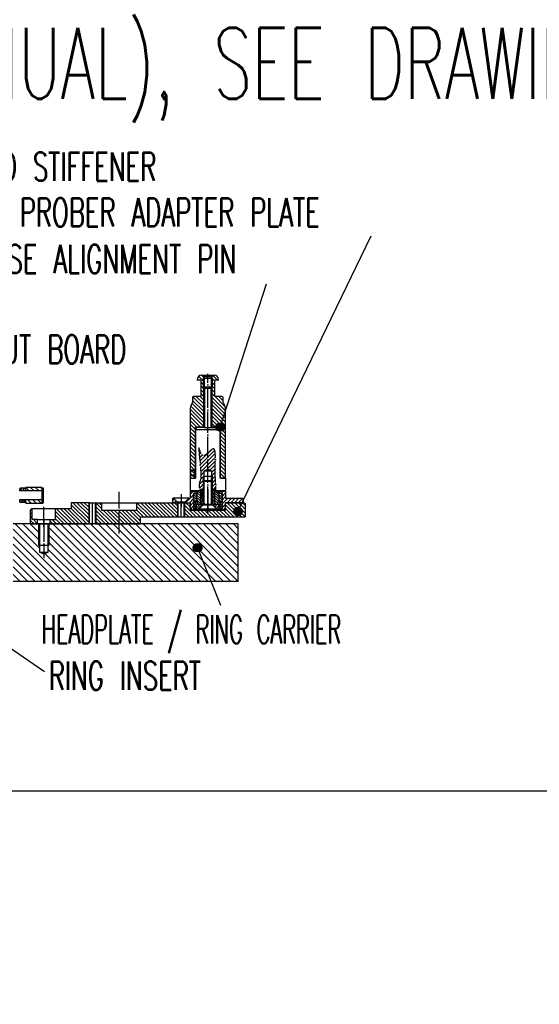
# Model space of a CAD drawing. Extents: x -1763 to 4575, y -3429 to 1051.
# Tile 43 of 193: x 258 to 551, y -2740 to -2185. Entities that reach past the tile are written whole.
import ezdxf

# ---------------------------------------------------------------- set-up
doc = ezdxf.new("R2010")
doc.units = 0
doc.linetypes.add('DOT_CENTER', pattern=[14, 12, -1, 0, -1])
doc.layers.get('0').update_dxf_attribs({"linetype": 'CONTINUOUS'})
doc.layers.add('1', color=7, linetype='CONTINUOUS')
doc.styles.add('CONVERTER_2', font='txt.shx', dxfattribs={"width": 0.63})
doc.styles.add('CONVERTER_4', font='txt.shx', dxfattribs={"width": 0.54})
doc.dimstyles.get("Standard").update_dxf_attribs({"dimtxt": 0.18, "dimasz": 0.18, "dimexe": 0.18, "dimexo": 0.0625, "dimgap": 0.09, "dimtad": 0, "dimtih": 1, "dimtoh": 1, "dimdec": 4, "dimzin": 0, "dimtxsty": 'STANDARD', "dimcen": 0.09, "dimazin": 3, "dimtfac": 1, "dimtdec": 4, "dimtofl": 0, "dimtmove": 0, "dimatfit": 3, "dimtolj": 1, "dimtzin": 0})
pattern_1 = [(-45, (2e-12, 350), (1.4142136, 1.4142136), [])]
pattern_2 = [(45, (2e-12, 350), (-0.70710678, 0.70710678), [])]
pattern_3 = [(135, (0, 400), (-1.0606602, -1.0606602), [])]
pattern_4 = [(135, (0, 400), (-0.70710678, -0.70710678), [])]
pattern_5 = [(45, (0, 400), (-0.56568542, 0.56568542), [])]
pattern_6 = [(45, (-131.211, 280.6721), (-0.70710678, 0.70710678), [])]
pattern_7 = [(45, (35.6448, 151.788), (-1.0606602, 1.0606602), [])]
pattern_8 = [(45, (-281.806, 299.6412), (-1.0606602, 1.0606602), [])]

# ---------------------------------------------------------------- blocks, each defined once
blk = doc.blocks.new('TEXT__453', base_point=(-2000, -2800))
at = {"layer": '1', "color": 1, "linetype": 'CONTINUOUS'}
blk.add_line((4500, -2620), (-700, -2620), dxfattribs=at)
at = {"layer": '1', "color": 7, "insert": (-652.36, -2751.98), "char_height": 40, "attachment_point": 7, "style": 'CONVERTER_2'}
blk.add_mtext('PROBER SPECIFIC Z-STACK INFORMATION:\\PNOT YET AVAILABLE', dxfattribs=at)
blk = doc.blocks.new('Z-STACK', base_point=(-660.97, -2613.08))
at = {"linetype": 'CONTINUOUS'}
h = blk.add_hatch(dxfattribs=at)
h.set_pattern_fill('USER', color=5, scale=2, angle=-45, pattern_type=0)
h.set_pattern_definition(pattern_1)
h.paths.add_polyline_path([(261.7, -2450.37), (261.7, -2449.37), (261.7, -2448.67), (270.7, -2448.67), (270.7, -2448.87), (270.7, -2450.67), (261.7, -2450.67)])
h = blk.add_hatch(dxfattribs=at)
h.set_pattern_fill('USER', color=3, angle=45, pattern_type=0)
h.set_pattern_definition(pattern_2)
h.paths.add_polyline_path([(258.6, -2450.57), (258.4, -2450.37), (258.4, -2449.37), (258.6, -2449.17), (261.5, -2449.17), (261.7, -2449.37), (261.7, -2450.37), (261.5, -2450.57)])
h = blk.add_hatch(dxfattribs=at)
h.set_pattern_fill('USER', color=3, angle=45, pattern_type=0)
h.set_pattern_definition(pattern_2)
h.paths.add_polyline_path([(258.6, -2457.17), (258.4, -2456.97), (258.4, -2455.97), (258.6, -2455.77), (261.5, -2455.77), (261.7, -2455.97), (261.7, -2456.97), (261.5, -2457.17)])
h = blk.add_hatch(dxfattribs=at)
h.set_pattern_fill('USER', color=5, scale=2, angle=-45, pattern_type=0)
h.set_pattern_definition(pattern_1)
h.paths.add_polyline_path([(261.7, -2457.67), (261.7, -2456.97), (261.7, -2455.97), (261.7, -2455.67), (270.7, -2455.67), (270.7, -2457.47), (270.7, -2457.67), (262.2, -2457.67)])
at = {"layer": '1', "linetype": 'CONTINUOUS'}
h = blk.add_hatch(dxfattribs=at)
h.set_pattern_fill('USER', color=3, scale=1.5, angle=135, pattern_type=0)
h.set_pattern_definition(pattern_3)
edge = h.paths.add_edge_path()
edge.add_line((360.3, -2397.42), (356.3, -2397.42))
edge.add_arc((356.3, -2397.92), 0.5, 90, 180)
edge.add_line((355.8, -2397.92), (355.8, -2400.79))
edge.add_line((355.8, -2400.79), (355.2, -2401.83))
edge.add_arc((360.4, -2404.83), 6, 150, 180)
edge.add_line((354.4, -2404.83), (354.4, -2443.22))
edge.add_line((354.4, -2443.22), (354.7, -2443.52))
edge.add_line((354.7, -2443.52), (357.1, -2443.52))
edge.add_line((357.1, -2443.52), (357.4, -2443.22))
edge.add_line((357.4, -2443.22), (357.4, -2414.62))
edge.add_line((357.4, -2414.62), (361.9, -2414.62))
edge.add_line((361.9, -2414.62), (361.9, -2385.52))
edge.add_line((361.9, -2385.52), (361.8, -2385.42))
edge.add_line((361.8, -2385.42), (360.9, -2385.42))
edge.add_arc((360.9, -2387.92), 2.5, 90, 180)
edge.add_line((358.4, -2387.92), (358.6, -2388.12))
edge.add_line((358.6, -2388.12), (360.4, -2388.12))
edge.add_line((360.4, -2388.12), (360.4, -2397.42))
edge.add_line((360.4, -2397.42), (360.3, -2397.42))
h = blk.add_hatch(dxfattribs=at)
h.set_pattern_fill('USER', color=3, scale=1.5, angle=45, pattern_type=0)
h.set_pattern_definition(pattern_8)
h.paths.add_polyline_path([(362.3, -2385.92), (362.3, -2414.62), (361.9, -2414.62), (361.9, -2385.52)])
h = blk.add_hatch(dxfattribs=at)
h.set_pattern_fill('USER', color=3, scale=1.5, angle=45, pattern_type=0)
h.set_pattern_definition(pattern_8)
h.paths.add_polyline_path([(366.5, -2385.92), (366.5, -2414.62), (366.9, -2414.62), (366.9, -2385.52)])
h = blk.add_hatch(dxfattribs=at)
h.set_pattern_fill('USER', color=3, scale=1.5, angle=135, pattern_type=0)
h.set_pattern_definition(pattern_3)
edge = h.paths.add_edge_path()
edge.add_line((368.5, -2397.42), (372.5, -2397.42))
edge.add_arc((372.5, -2397.92), 0.5, 360, 450, ccw=False)
edge.add_line((373, -2397.92), (373, -2400.79))
edge.add_line((373, -2400.79), (373.59, -2401.83))
edge.add_arc((368.4, -2404.83), 6, 360, 390, ccw=False)
edge.add_line((374.4, -2404.83), (374.4, -2443.22))
edge.add_line((374.4, -2443.22), (374.1, -2443.52))
edge.add_line((374.1, -2443.52), (371.7, -2443.52))
edge.add_line((371.7, -2443.52), (371.4, -2443.22))
edge.add_line((371.4, -2443.22), (371.4, -2414.62))
edge.add_line((371.4, -2414.62), (366.9, -2414.62))
edge.add_line((366.9, -2414.62), (366.9, -2385.52))
edge.add_line((366.9, -2385.52), (367, -2385.42))
edge.add_line((367, -2385.42), (367.9, -2385.42))
edge.add_arc((367.9, -2387.92), 2.5, 360, 450, ccw=False)
edge.add_line((370.4, -2387.92), (370.2, -2388.12))
edge.add_line((370.2, -2388.12), (368.4, -2388.12))
edge.add_line((368.4, -2388.12), (368.4, -2397.42))
edge.add_line((368.4, -2397.42), (368.5, -2397.42))
at = {"layer": '1'}
h = blk.add_hatch(color=1, dxfattribs=at)
edge = h.paths.add_edge_path()
edge.add_arc((371.4, -2414.62), 2.4, -180, 180)
at = {"layer": '1', "linetype": 'CONTINUOUS'}
h = blk.add_hatch(dxfattribs=at)
h.set_pattern_fill('USER', color=1, scale=1.5, angle=45, pattern_type=0)
h.set_pattern_definition([(45, (231.6864, 293.1121), (-1.0606602, 1.0606602), [])])
edge = h.paths.add_edge_path()
edge.add_line((367.7, -2458.52), (367, -2458.52))
edge.add_line((367, -2458.52), (366.4, -2457.92))
edge.add_line((366.4, -2457.92), (366.4, -2442.37))
edge.add_line((366.4, -2442.37), (366.4, -2439.37))
edge.add_line((366.4, -2439.37), (364.4, -2438.43))
edge.add_line((364.4, -2438.43), (362.4, -2439.37))
edge.add_line((362.4, -2439.37), (362.4, -2457.92))
edge.add_line((362.4, -2457.92), (361.8, -2458.52))
edge.add_line((361.8, -2458.52), (360.95, -2458.52))
edge.add_spline(control_points=[(360.95, -2458.52), (360.4, -2457.88), (360.87, -2457), (361.35, -2455.84), (361.1, -2455.04), (360.83, -2454.36), (360.86, -2453.61), (361.08, -2452.52), (361.13, -2451.04), (360.5, -2449.76), (359.85, -2449.31), (359.51, -2449.05), (359.36, -2448.34), (359.67, -2447.13), (359.53, -2445.74), (360.25, -2444.66), (360.5, -2443.33), (360.46, -2441.17), (360.3, -2438.15), (360.05, -2434.73), (359.64, -2431.44), (359.65, -2428.71), (359.05, -2427.19), (359.54, -2426.1), (359.76, -2427.95), (360.26, -2428.75), (360.77, -2430.19), (362.01, -2430.93), (363.29, -2430.29), (364.37, -2429.34), (365.48, -2428.23), (366.41, -2427.35), (367.56, -2426.68), (368.58, -2427.89), (368.6, -2429.86), (368.7, -2432.66), (368.56, -2435.88), (368.48, -2438.92), (368.4, -2441.06), (368.56, -2442.44), (368.69, -2443.69), (368.75, -2445.44), (368.92, -2447.31), (368.89, -2448.52), (369.09, -2449.35), (368.53, -2449.5), (367.99, -2449.15), (367.43, -2449.99), (367.33, -2450.99), (367.68, -2452.2), (368.09, -2453.38), (367.97, -2454.53), (367.72, -2456.21), (368.39, -2457.56), (367.7, -2458.52)], knot_values=[0, 0, 0, 0, 1.949832, 2.895531, 3.61291, 4.357552, 5.082304, 5.837823, 7.704288, 9.429481, 9.771851, 10.086906, 10.671191, 11.781941, 13.864526, 14.579803, 15.585352, 17.862842, 21.058666, 24.662982, 28.158028, 31.024084, 32.741444, 32.974943, 34.012284, 35.582258, 37.035952, 38.195794, 39.411957, 40.951462, 42.59341, 44.027193, 45.011801, 45.949104, 47.985178, 50.896591, 54.357326, 57.64521, 60.035898, 60.760714, 61.799857, 63.805131, 66.056765, 67.255141, 67.76474, 68.133222, 68.691098, 69.42432, 70.474228, 71.806011, 73.136281, 74.172434, 75.204802, 78.224914, 78.224914, 78.224914, 78.224914], degree=3, periodic=0)
h = blk.add_hatch(dxfattribs=at)
h.set_pattern_fill('USER', color=1, scale=1.5, angle=45, pattern_type=0)
h.set_pattern_definition([(45, (0, 400), (-1.0606602, 1.0606602), [])])
h.paths.add_polyline_path([(354.9, -2439.32), (354.6, -2439.32), (354.6, -2439.02), (354.9, -2439.02), (357.1, -2439.02), (357.1, -2439.32)])
h = blk.add_hatch(dxfattribs=at)
h.set_pattern_fill('USER', color=1, scale=1.5, angle=45, pattern_type=0)
h.set_pattern_definition([(45, (27.4444, 441.1049), (-1.0606602, 1.0606602), [])])
h.paths.add_polyline_path([(354.9, -2442.02), (354.6, -2442.02), (354.6, -2441.72), (354.9, -2441.72), (357.1, -2441.72), (357.1, -2442.02)])
h = blk.add_hatch(dxfattribs=at)
h.set_pattern_fill('USER', color=1, scale=1.5, angle=45, pattern_type=0)
h.set_pattern_definition(pattern_7)
h.paths.add_polyline_path([(356.4, -2451.87), (357.9, -2451.87), (357.9, -2450.87), (354.4, -2450.87), (354.4, -2454.77), (353.75, -2454.77), (351.65, -2456.87), (351.65, -2457.27), (354.4, -2457.27), (354.4, -2460.27), (355.4, -2461.27), (356.4, -2461.27)])
h = blk.add_hatch(dxfattribs=at)
h.set_pattern_fill('USER', color=1, angle=135, pattern_type=0)
h.set_pattern_definition(pattern_4)
edge = h.paths.add_edge_path()
edge.add_line((356.9, -2456.87), (358.4, -2456.87))
edge.add_arc((364.4, -2454.37), 6.5, 517.3801, 202.6199, ccw=False)
edge.add_line((358.4, -2451.87), (356.9, -2451.87))
edge.add_line((356.9, -2451.87), (356.4, -2452.37))
edge.add_line((356.4, -2452.37), (356.4, -2456.37))
edge.add_line((356.4, -2456.37), (356.9, -2456.87))
h = blk.add_hatch(dxfattribs=at)
h.set_pattern_fill('USER', color=1, angle=135, pattern_type=0)
h.set_pattern_definition(pattern_4)
edge = h.paths.add_edge_path()
edge.add_line((359.27, -2458.37), (360.4, -2458.37))
edge.add_line((360.4, -2458.37), (360.4, -2450.37))
edge.add_line((360.4, -2450.37), (359.27, -2450.37))
edge.add_arc((364.4, -2454.37), 6.5, 142.0201, 157.3801)
edge.add_arc((364.4, -2454.37), 6.5, 157.3801, -157.3801)
edge.add_arc((364.4, -2454.37), 6.5, -157.3801, -142.0201)
h = blk.add_hatch(dxfattribs=at)
h.set_pattern_fill('USER', color=1, angle=135, pattern_type=0)
h.set_pattern_definition(pattern_4)
edge = h.paths.add_edge_path()
edge.add_line((368.4, -2458.37), (369.52, -2458.37))
edge.add_arc((364.4, -2454.37), 6.5, -37.9799, -22.6199)
edge.add_arc((364.4, -2454.37), 6.5, -22.6199, 22.6199)
edge.add_arc((364.4, -2454.37), 6.5, 22.6199, 37.9799)
edge.add_line((369.52, -2450.37), (368.4, -2450.37))
edge.add_line((368.4, -2450.37), (368.4, -2458.37))
h = blk.add_hatch(dxfattribs=at)
h.set_pattern_fill('USER', color=1, angle=135, pattern_type=0)
h.set_pattern_definition(pattern_4)
edge = h.paths.add_edge_path()
edge.add_line((370.4, -2456.87), (371.9, -2456.87))
edge.add_line((371.9, -2456.87), (372.4, -2456.37))
edge.add_line((372.4, -2456.37), (372.4, -2452.37))
edge.add_line((372.4, -2452.37), (371.9, -2451.87))
edge.add_line((371.9, -2451.87), (370.4, -2451.87))
edge.add_arc((364.4, -2454.37), 6.5, 337.3801, 382.6199, ccw=False)
h = blk.add_hatch(dxfattribs=at)
h.set_pattern_fill('USER', color=1, scale=1.5, angle=45, pattern_type=0)
h.set_pattern_definition(pattern_7)
h.paths.add_polyline_path([(384.4, -2455.27), (383.9, -2454.77), (374.4, -2454.77), (374.4, -2450.87), (370.9, -2450.87), (370.9, -2451.87), (372.4, -2451.87), (372.4, -2461.27), (373.4, -2461.27), (374.4, -2460.27), (374.4, -2457.27), (383.9, -2457.27), (384.4, -2456.77)])
h = blk.add_hatch(dxfattribs=at)
h.set_pattern_fill('USER', color=4, scale=1.5, angle=135, pattern_type=0)
h.set_pattern_definition(pattern_3)
h.paths.add_polyline_path([(278.4, -2460.77), (287.4, -2460.77), (287.4, -2457.27), (297.4, -2457.27), (297.4, -2469.27), (275.4, -2469.27), (275.4, -2466.77), (278.4, -2466.77)])
h = blk.add_hatch(dxfattribs=at)
h.set_pattern_fill('USER', color=4, scale=1.5, angle=135, pattern_type=0)
h.set_pattern_definition(pattern_3)
h.paths.add_polyline_path([(297.4, -2457.27), (297.75, -2457.27), (297.75, -2469.27), (297.4, -2469.27)])
h = blk.add_hatch(dxfattribs=at)
h.set_pattern_fill('USER', color=4, scale=1.5, angle=135, pattern_type=0)
h.set_pattern_definition(pattern_3)
h.paths.add_polyline_path([(301.05, -2457.27), (301.4, -2457.27), (301.4, -2469.27), (301.05, -2469.27)])
h = blk.add_hatch(dxfattribs=at)
h.set_pattern_fill('USER', color=4, scale=1.5, angle=135, pattern_type=0)
h.set_pattern_definition(pattern_3)
h.paths.add_polyline_path([(301.4, -2469.27), (326.4, -2469.27), (326.4, -2465.27), (347.75, -2465.27), (347.75, -2457.27), (324.4, -2457.27), (324.4, -2461.47), (304.4, -2461.47), (304.4, -2457.27), (301.4, -2457.27)])
h = blk.add_hatch(dxfattribs=at)
h.set_pattern_fill('USER', color=1, scale=1.5, angle=45, pattern_type=0)
h.set_pattern_definition(pattern_7)
h.paths.add_polyline_path([(345.05, -2454.77), (344.9, -2454.77), (344.4, -2455.27), (344.4, -2456.77), (344.9, -2457.27), (347.15, -2457.27), (347.15, -2456.87)])
h = blk.add_hatch(dxfattribs=at)
h.set_pattern_fill('USER', color=4, scale=1.5, angle=135, pattern_type=0)
h.set_pattern_definition(pattern_3)
h.paths.add_polyline_path([(351.05, -2465.27), (385.4, -2465.27), (385.4, -2457.77), (384.9, -2457.27), (374.4, -2457.27), (374.4, -2461.47), (354.4, -2461.47), (354.4, -2457.27), (351.05, -2457.27)])
h = blk.add_hatch(dxfattribs=at)
h.set_pattern_fill('USER', color=1, scale=0.8, angle=45, pattern_type=0)
h.set_pattern_definition(pattern_5)
h.paths.add_polyline_path([(356.4, -2461.27), (357.7, -2461.27), (357.7, -2456.87), (356.4, -2456.87)])
h = blk.add_hatch(dxfattribs=at)
h.set_pattern_fill('USER', color=1, angle=45, pattern_type=0)
h.set_pattern_definition(pattern_6)
h.paths.add_polyline_path([(358, -2458.37), (358, -2460.97), (359.3, -2460.97), (361.6, -2458.67), (361.6, -2458.37)])
h = blk.add_hatch(dxfattribs=at)
h.set_pattern_fill('USER', color=1, angle=45, pattern_type=0)
h.set_pattern_definition(pattern_6)
h.paths.add_polyline_path([(367.2, -2458.67), (369.5, -2460.97), (370.8, -2460.97), (370.8, -2458.37), (367.2, -2458.37)])
h = blk.add_hatch(dxfattribs=at)
h.set_pattern_fill('USER', color=1, scale=0.8, angle=45, pattern_type=0)
h.set_pattern_definition(pattern_5)
h.paths.add_polyline_path([(371.1, -2461.27), (372.4, -2461.27), (372.4, -2456.87), (371.1, -2456.87)])
at = {"layer": '1'}
h = blk.add_hatch(color=1, dxfattribs=at)
edge = h.paths.add_edge_path()
edge.add_arc((381.4, -2462.27), 2.4, -180, 180)
at = {"layer": '1', "linetype": 'CONTINUOUS'}
h = blk.add_hatch(dxfattribs=at)
h.set_pattern_fill('USER', color=4, scale=1.5, angle=135, pattern_type=0)
h.set_pattern_definition(pattern_3)
h.paths.add_polyline_path([(265.4, -2466.77), (268.4, -2466.77), (268.4, -2469.27), (264.4, -2469.27), (264.4, -2461.27), (264.9, -2460.77), (265.4, -2460.77)])
h = blk.add_hatch(dxfattribs=at)
h.set_pattern_fill('USER', color=1, scale=3, angle=135, pattern_type=0)
h.set_pattern_definition([(135, (0, 400), (-2.1213203, -2.1213203), [])])
h.paths.add_polyline_path([(254.57, -2469.27), (269.4, -2469.27), (269.4, -2485.27), (271.9, -2486.07), (274.4, -2485.27), (274.4, -2469.27), (381.57, -2469.27), (381.57, -2501.77), (254.57, -2501.77)])
at = {"layer": '1'}
h = blk.add_hatch(color=1, dxfattribs=at)
edge = h.paths.add_edge_path()
edge.add_arc((358.53, -2482.68), 2.4, -180, 180)
at = {"color": 5, "linetype": 'CONTINUOUS'}
for p, q in [((270.7, -2448.67), (261.7, -2448.67)), ((261.7, -2448.67), (261.7, -2449.37)), ((270.7, -2448.67), (270.7, -2448.87)), ((270.7, -2448.87), (270.7, -2450.67)), ((261.7, -2450.37), (261.7, -2449.37)), ((261.7, -2450.67), (261.7, -2450.37)), ((270.7, -2450.67), (261.7, -2450.67)), ((261.7, -2455.97), (261.7, -2455.67)), ((270.7, -2455.67), (261.7, -2455.67)), ((261.7, -2456.97), (261.7, -2455.97)), ((261.7, -2456.97), (261.7, -2457.67)), ((262.2, -2457.67), (261.7, -2457.67)), ((270.7, -2457.67), (262.2, -2457.67)), ((270.7, -2455.67), (270.7, -2457.47)), ((270.7, -2457.47), (270.7, -2457.67))]:
    blk.add_line(p, q, dxfattribs=at)
at = {"color": 2, "linetype": 'CONTINUOUS'}
for p, q in [((270.7, -2448.87), (271.4, -2448.87)), ((270.7, -2448.87), (270.7, -2450.67)), ((271.4, -2448.87), (271.7, -2449.17)), ((258.4, -2450.67), (258.2, -2450.67)), ((261.7, -2450.67), (258.4, -2450.67)), ((270.7, -2450.67), (261.7, -2450.67)), ((271.7, -2457.17), (271.7, -2449.17)), ((258.4, -2455.67), (258.2, -2455.67)), ((261.7, -2455.67), (258.4, -2455.67)), ((270.7, -2455.67), (261.7, -2455.67)), ((270.7, -2455.67), (270.7, -2457.47)), ((270.7, -2457.47), (271.4, -2457.47)), ((271.4, -2457.47), (271.7, -2457.17))]:
    blk.add_line(p, q, dxfattribs=at)
at = {"color": 3, "linetype": 'CONTINUOUS'}
for p, q in [((258.6, -2449.17), (258.4, -2449.37)), ((258.4, -2450.37), (258.4, -2449.37)), ((258.4, -2450.37), (258.6, -2450.57)), ((258.4, -2450.67), (258.4, -2450.37)), ((261.5, -2449.17), (258.6, -2449.17)), ((261.5, -2450.57), (258.6, -2450.57)), ((258.6, -2450.57), (258.6, -2450.67)), ((261.5, -2449.17), (261.7, -2449.37)), ((261.7, -2450.37), (261.5, -2450.57)), ((261.5, -2450.57), (261.5, -2450.67)), ((261.7, -2450.37), (261.7, -2449.37)), ((261.7, -2450.67), (261.7, -2450.37)), ((258.4, -2455.97), (258.4, -2455.67)), ((258.4, -2455.97), (258.6, -2455.77)), ((258.4, -2456.97), (258.4, -2455.97)), ((258.6, -2457.17), (258.4, -2456.97)), ((258.6, -2455.67), (258.6, -2455.77)), ((261.5, -2455.77), (258.6, -2455.77)), ((261.5, -2457.17), (258.6, -2457.17)), ((261.5, -2455.67), (261.5, -2455.77)), ((261.7, -2455.97), (261.5, -2455.77)), ((261.5, -2457.17), (261.7, -2456.97)), ((261.7, -2455.97), (261.7, -2455.67)), ((261.7, -2456.97), (261.7, -2455.97))]:
    blk.add_line(p, q, dxfattribs=at)
at = {"color": 1, "linetype": 'CONTINUOUS'}
for p, q in [((269.4, -2469.27), (254.57, -2469.27)), ((274.4, -2469.27), (269.4, -2469.27)), ((381.57, -2469.27), (274.4, -2469.27)), ((381.57, -2501.77), (381.57, -2469.27)), ((381.57, -2501.77), (254.57, -2501.77))]:
    blk.add_line(p, q, dxfattribs=at)
at = {"layer": '1', "color": 3, "linetype": 'CONTINUOUS'}
for p, q in [((358.4, -2387.92), (358.4, -2387.92)), ((358.4, -2387.92), (358.4, -2387.92)), ((358.4, -2387.92), (358.6, -2388.12)), ((360.9, -2385.42), (361.8, -2385.42)), ((361.8, -2385.42), (361.9, -2385.52)), ((361.8, -2385.42), (364.4, -2385.42)), ((361.9, -2385.52), (362.3, -2385.92)), ((361.9, -2385.52), (361.9, -2414.62)), ((362.3, -2385.92), (364.4, -2385.92)), ((362.3, -2385.92), (362.3, -2414.62)), ((364.4, -2385.42), (367, -2385.42)), ((364.4, -2385.92), (366.5, -2385.92)), ((366.5, -2385.92), (366.9, -2385.52)), ((366.5, -2414.62), (366.5, -2385.92)), ((366.9, -2385.52), (367, -2385.42)), ((366.9, -2414.62), (366.9, -2385.52)), ((367, -2385.42), (367.9, -2385.42)), ((370.2, -2388.12), (370.4, -2387.92)), ((370.4, -2387.92), (370.4, -2387.92)), ((370.4, -2387.92), (370.4, -2387.92)), ((360.4, -2388.12), (358.6, -2388.12)), ((360.4, -2388.12), (360.4, -2397.42)), ((370.2, -2388.12), (368.4, -2388.12)), ((368.4, -2397.42), (368.4, -2388.12)), ((355.8, -2397.92), (355.8, -2400.79)), ((360.3, -2397.42), (356.3, -2397.42)), ((360.4, -2397.42), (360.3, -2397.42)), ((360.4, -2397.42), (360.4, -2397.42)), ((360.4, -2397.42), (360.4, -2397.42)), ((360.4, -2397.42), (360.4, -2397.42)), ((360.4, -2397.42), (360.4, -2397.42)), ((368.5, -2397.42), (368.4, -2397.42)), ((368.4, -2397.42), (368.4, -2397.42)), ((368.4, -2397.42), (368.4, -2397.42)), ((368.4, -2397.42), (368.4, -2397.42)), ((368.4, -2397.42), (368.4, -2397.42)), ((372.5, -2397.42), (368.5, -2397.42)), ((373, -2400.79), (373, -2397.92)), ((354.4, -2404.22), (354.4, -2404.27)), ((355.2, -2401.83), (355.8, -2400.79)), ((373, -2400.79), (373.59, -2401.83)), ((374.4, -2404.27), (374.4, -2404.22)), ((354.4, -2404.83), (354.4, -2443.22)), ((374.4, -2443.22), (374.4, -2404.83)), ((357.4, -2443.22), (357.4, -2414.62)), ((361.9, -2414.62), (357.4, -2414.62)), ((362.3, -2414.62), (361.9, -2414.62)), ((362.3, -2414.62), (362.5, -2414.62)), ((366.3, -2414.62), (366.5, -2414.62)), ((366.9, -2414.62), (366.5, -2414.62)), ((371.4, -2414.62), (366.9, -2414.62)), ((371.4, -2414.62), (371.4, -2443.22)), ((354.4, -2443.22), (354.7, -2443.52)), ((357.1, -2443.52), (357.4, -2443.22)), ((371.4, -2443.22), (371.7, -2443.52)), ((374.1, -2443.52), (374.4, -2443.22)), ((354.7, -2443.52), (357.1, -2443.52)), ((371.7, -2443.52), (374.1, -2443.52))]:
    blk.add_line(p, q, dxfattribs=at)
at = {"layer": '1', "color": 7, "linetype": 'CONTINUOUS'}
for p, q in [((362.9, -2386.02), (361.9, -2387.02)), ((361.9, -2387.02), (366.9, -2387.02)), ((361.9, -2392.02), (361.9, -2387.02)), ((362.9, -2386.02), (365.9, -2386.02)), ((365.9, -2386.02), (366.9, -2387.02)), ((366.9, -2387.02), (366.9, -2392.02)), ((361.9, -2392.02), (362.5, -2392.62)), ((361.9, -2392.02), (366.9, -2392.02)), ((362.5, -2392.62), (362.5, -2414.92)), ((362.5, -2392.62), (366.3, -2392.62)), ((366.3, -2392.62), (366.9, -2392.02)), ((366.3, -2414.92), (366.3, -2392.62)), ((357.4, -2415.92), (358.4, -2414.92)), ((362.5, -2414.92), (358.4, -2414.92)), ((362.5, -2414.92), (366.3, -2414.92)), ((366.3, -2414.92), (370.4, -2414.92)), ((371.4, -2415.92), (370.4, -2414.92)), ((357.4, -2415.92), (371.4, -2415.92)), ((357.4, -2415.92), (357.4, -2443.52)), ((371.4, -2443.52), (371.4, -2415.92)), ((354.6, -2439.02), (354.4, -2439.22)), ((354.4, -2439.22), (354.4, -2441.82)), ((354.4, -2441.82), (354.6, -2442.02)), ((354.9, -2439.02), (354.6, -2439.02)), ((354.6, -2439.02), (354.6, -2439.32)), ((354.9, -2439.32), (354.6, -2439.32)), ((354.6, -2439.32), (354.6, -2441.72)), ((354.9, -2441.72), (354.6, -2441.72)), ((354.6, -2441.72), (354.6, -2442.02)), ((354.6, -2442.02), (354.9, -2442.02)), ((357.1, -2439.02), (354.9, -2439.02)), ((357.1, -2439.32), (354.9, -2439.32)), ((357.1, -2441.72), (354.9, -2441.72)), ((354.9, -2442.02), (357.1, -2442.02)), ((357.1, -2439.32), (357.1, -2439.02)), ((357.4, -2439.32), (357.1, -2439.02)), ((357.1, -2441.72), (357.1, -2439.32)), ((357.4, -2439.32), (357.1, -2439.32)), ((357.1, -2442.02), (357.4, -2441.72)), ((357.1, -2442.02), (357.1, -2441.72)), ((357.4, -2441.72), (357.1, -2441.72)), ((357.4, -2441.72), (357.4, -2439.32)), ((361.9, -2442.37), (362.4, -2442.37)), ((362.4, -2439.37), (364.4, -2438.43)), ((362.4, -2457.92), (362.4, -2439.37)), ((362.4, -2439.37), (366.4, -2439.37)), ((362.4, -2442.37), (366.4, -2442.37)), ((364.4, -2438.43), (366.4, -2439.37)), ((366.4, -2439.37), (366.4, -2442.37)), ((366.4, -2457.92), (366.4, -2442.37)), ((366.9, -2442.37), (366.4, -2442.37)), ((354.4, -2443.52), (357.4, -2443.52)), ((354.4, -2443.52), (354.4, -2450.37)), ((362.4, -2444.87), (361.9, -2445.37)), ((361.9, -2457.57), (361.9, -2445.37)), ((366.9, -2445.37), (361.9, -2445.37)), ((362.4, -2445.37), (362.4, -2444.87)), ((366.4, -2444.87), (362.4, -2444.87)), ((362.4, -2457.57), (362.4, -2445.37)), ((366.4, -2444.87), (366.9, -2445.37)), ((366.4, -2445.37), (366.4, -2444.87)), ((366.4, -2457.57), (366.4, -2445.37)), ((366.9, -2457.57), (366.9, -2445.37)), ((374.4, -2443.52), (371.4, -2443.52)), ((374.4, -2443.52), (374.4, -2450.37)), ((354.4, -2450.37), (360.4, -2450.37)), ((354.4, -2450.87), (354.4, -2454.77)), ((354.4, -2450.87), (357.9, -2450.87)), ((357.9, -2451.87), (356.4, -2451.87)), ((356.4, -2451.87), (356.4, -2461.27)), ((356.4, -2452.37), (356.9, -2451.87)), ((356.4, -2456.37), (356.4, -2452.37)), ((356.9, -2451.87), (358.4, -2451.87)), ((357.9, -2450.87), (358.92, -2450.87)), ((357.9, -2451.87), (357.9, -2450.87)), ((357.9, -2451.87), (358.4, -2451.87)), ((360.4, -2450.37), (359.27, -2450.37)), ((360.4, -2450.37), (360.75, -2450.37)), ((360.4, -2458.52), (360.4, -2450.37)), ((361.4, -2450.37), (360.4, -2450.37)), ((360.4, -2458.37), (360.4, -2450.37)), ((368.4, -2450.37), (367.4, -2450.37)), ((368.4, -2450.37), (367.72, -2450.37)), ((368.4, -2450.37), (374.4, -2450.37)), ((368.4, -2458.52), (368.4, -2450.37)), ((368.4, -2458.37), (368.4, -2450.37)), ((369.52, -2450.37), (368.4, -2450.37)), ((369.87, -2450.87), (370.9, -2450.87)), ((370.4, -2451.87), (370.9, -2451.87)), ((371.9, -2451.87), (370.4, -2451.87)), ((370.9, -2450.87), (374.4, -2450.87)), ((370.9, -2451.87), (370.9, -2450.87)), ((370.9, -2451.87), (372.4, -2451.87)), ((372.4, -2452.37), (371.9, -2451.87)), ((372.4, -2451.87), (372.4, -2461.27)), ((372.4, -2456.37), (372.4, -2452.37)), ((374.4, -2450.87), (374.4, -2454.77)), ((344.4, -2455.27), (344.4, -2456.77)), ((344.4, -2456.77), (344.9, -2457.27)), ((345.05, -2454.77), (344.9, -2454.77)), ((344.9, -2457.27), (347.15, -2457.27)), ((347.15, -2456.87), (345.05, -2454.77)), ((353.75, -2454.77), (345.05, -2454.77)), ((347.15, -2457.27), (347.15, -2456.87)), ((347.15, -2456.87), (351.65, -2456.87)), ((347.15, -2457.27), (351.65, -2457.27)), ((353.75, -2454.77), (351.65, -2456.87)), ((351.65, -2456.87), (351.65, -2457.27)), ((351.65, -2457.27), (354.4, -2457.27)), ((353.75, -2454.77), (354.4, -2454.77)), ((354.4, -2460.27), (354.4, -2457.27)), ((356.9, -2456.87), (356.4, -2456.37)), ((356.4, -2456.87), (356.4, -2461.27)), ((357.7, -2456.87), (356.4, -2456.87)), ((358.4, -2456.87), (356.9, -2456.87)), ((357.7, -2456.87), (357.7, -2461.27)), ((361.6, -2458.37), (358, -2458.37)), ((358, -2460.97), (358, -2458.37)), ((360.4, -2458.37), (359.27, -2458.37)), ((361.6, -2458.67), (359.3, -2460.97)), ((361.9, -2458.37), (359.4, -2460.87)), ((361.4, -2458.37), (360.4, -2458.37)), ((360.4, -2458.52), (360.95, -2458.52)), ((361.8, -2458.52), (360.95, -2458.52)), ((367.2, -2458.37), (361.6, -2458.37)), ((361.6, -2458.67), (361.6, -2458.37)), ((362.4, -2457.92), (361.8, -2458.52)), ((361.8, -2458.52), (367, -2458.52)), ((361.9, -2458.37), (361.9, -2457.57)), ((362.4, -2458.37), (361.9, -2458.37)), ((362.4, -2457.57), (362.4, -2458.37)), ((366.4, -2458.37), (362.4, -2458.37)), ((366.4, -2457.57), (366.4, -2458.37)), ((366.4, -2457.92), (367, -2458.52)), ((366.9, -2458.37), (366.4, -2458.37)), ((366.9, -2457.57), (366.9, -2458.37)), ((366.9, -2458.37), (369.4, -2460.87)), ((367.7, -2458.52), (367, -2458.52)), ((367.2, -2458.67), (367.2, -2458.37)), ((370.8, -2458.37), (367.2, -2458.37)), ((369.5, -2460.97), (367.2, -2458.67)), ((368.4, -2458.37), (367.4, -2458.37)), ((367.7, -2458.52), (368.4, -2458.52)), ((369.52, -2458.37), (368.4, -2458.37)), ((370.4, -2456.87), (371.9, -2456.87)), ((370.8, -2460.97), (370.8, -2458.37)), ((371.1, -2456.87), (371.1, -2461.27)), ((372.4, -2456.87), (371.1, -2456.87)), ((371.9, -2456.87), (372.4, -2456.37)), ((372.4, -2456.87), (372.4, -2461.27)), ((374.4, -2454.77), (383.9, -2454.77)), ((374.4, -2460.27), (374.4, -2457.27)), ((383.9, -2457.27), (374.4, -2457.27)), ((384.4, -2455.27), (383.9, -2454.77)), ((384.4, -2456.77), (383.9, -2457.27)), ((384.4, -2455.27), (384.4, -2456.77)), ((354.4, -2460.27), (355.4, -2461.27)), ((355.4, -2461.27), (356.4, -2461.27)), ((356.4, -2461.27), (372.4, -2461.27)), ((357.7, -2461.27), (356.4, -2461.27)), ((371.1, -2461.27), (357.7, -2461.27)), ((358, -2460.97), (359.3, -2460.97)), ((359.3, -2460.97), (369.5, -2460.97)), ((369.4, -2460.87), (359.4, -2460.87)), ((369.5, -2460.97), (370.8, -2460.97)), ((372.4, -2461.27), (371.1, -2461.27)), ((372.4, -2461.27), (373.4, -2461.27)), ((374.4, -2460.27), (373.4, -2461.27))]:
    blk.add_line(p, q, dxfattribs=at)
at = {"layer": '1', "color": 1, "linetype": 'CONTINUOUS'}
for p, q in [((362.3, -2392.42), (362.3, -2386.62)), ((366.5, -2392.42), (366.5, -2386.62)), ((361.9, -2444.87), (361.9, -2442.37)), ((366.9, -2442.37), (366.9, -2458.42)), ((361.9, -2458.42), (361.9, -2444.87)), ((268.9, -2469.27), (268.9, -2481.27)), ((269.4, -2469.27), (269.4, -2485.27)), ((274.4, -2485.27), (274.4, -2469.27)), ((274.9, -2481.27), (274.9, -2469.27)), ((268.9, -2481.27), (274.9, -2481.27)), ((269.4, -2485.27), (274.4, -2485.27)), ((269.4, -2485.27), (271.9, -2486.07)), ((271.9, -2486.07), (274.4, -2485.27))]:
    blk.add_line(p, q, dxfattribs=at)
at = {"layer": '1', "color": 1, "linetype": 'DOT_CENTER'}
for p, q in [((364.4, -2460.2), (364.4, -2384.68)), ((349.4, -2452.51), (349.4, -2459.69)), ((364.4, -2449.84), (364.4, -2463.07)), ((364.4, -2461.87), (364.4, -2456.83)), ((271.9, -2467.39), (271.9, -2488.39))]:
    blk.add_line(p, q, dxfattribs=at)
at = {"layer": '1', "color": 2, "linetype": 'CONTINUOUS'}
for p, q in [((271.4, -2457.47), (271.4, -2448.87)), ((270.7, -2450.67), (270.7, -2455.67))]:
    blk.add_line(p, q, dxfattribs=at)
at = {"layer": '1', "color": 4, "linetype": 'DOT_CENTER'}
for p, q in [((314.4, -2474.57), (314.4, -2451.18)), ((364.4, -2463.57), (364.4, -2451.18)), ((271.9, -2470.9), (271.9, -2459.53)), ((299.4, -2469.72), (299.4, -2456.9)), ((349.4, -2465.72), (349.4, -2456.9))]:
    blk.add_line(p, q, dxfattribs=at)
at = {"layer": '1', "color": 4, "linetype": 'CONTINUOUS'}
for p, q in [((297.4, -2457.27), (287.4, -2457.27)), ((287.4, -2457.27), (287.4, -2460.77)), ((297.4, -2469.27), (297.4, -2457.27)), ((297.75, -2457.27), (297.4, -2457.27)), ((297.75, -2457.27), (301.05, -2457.27)), ((297.75, -2469.27), (297.75, -2457.27)), ((301.05, -2469.27), (301.05, -2457.27)), ((301.05, -2457.27), (301.4, -2457.27)), ((301.4, -2457.27), (304.4, -2457.27)), ((301.4, -2469.27), (301.4, -2457.27)), ((304.4, -2457.27), (324.4, -2457.27)), ((304.4, -2457.27), (304.4, -2461.47)), ((324.4, -2457.27), (347.75, -2457.27)), ((324.4, -2461.47), (324.4, -2457.27)), ((347.4, -2465.27), (347.4, -2457.27)), ((347.75, -2457.27), (351.05, -2457.27)), ((347.75, -2465.27), (347.75, -2457.27)), ((351.05, -2457.27), (354.4, -2457.27)), ((351.05, -2465.27), (351.05, -2457.27)), ((351.4, -2465.27), (351.4, -2457.27)), ((354.4, -2457.27), (354.4, -2461.47)), ((374.4, -2461.47), (374.4, -2457.27)), ((374.4, -2457.27), (384.9, -2457.27)), ((384.9, -2457.27), (385.4, -2457.77)), ((385.4, -2457.77), (385.4, -2465.27)), ((264.4, -2461.27), (264.9, -2460.77)), ((264.4, -2469.27), (264.4, -2461.27)), ((265.4, -2460.77), (264.9, -2460.77)), ((265.4, -2466.77), (265.4, -2460.77)), ((278.4, -2460.77), (265.4, -2460.77)), ((278.4, -2466.77), (278.4, -2460.77)), ((287.4, -2460.77), (278.4, -2460.77)), ((304.4, -2461.47), (324.4, -2461.47)), ((326.4, -2465.27), (347.75, -2465.27)), ((326.4, -2469.27), (326.4, -2465.27)), ((347.75, -2465.27), (351.05, -2465.27)), ((351.05, -2465.27), (385.4, -2465.27)), ((354.4, -2461.47), (374.4, -2461.47)), ((264.4, -2469.27), (268.4, -2469.27)), ((268.4, -2466.77), (265.4, -2466.77)), ((268.4, -2469.27), (268.4, -2466.77)), ((268.4, -2466.77), (275.4, -2466.77)), ((268.4, -2469.27), (275.4, -2469.27)), ((275.4, -2466.77), (278.4, -2466.77)), ((275.4, -2469.27), (275.4, -2466.77)), ((275.4, -2469.27), (297.4, -2469.27)), ((297.4, -2469.27), (297.75, -2469.27)), ((301.05, -2469.27), (297.75, -2469.27)), ((301.05, -2469.27), (301.4, -2469.27)), ((301.4, -2469.27), (326.4, -2469.27))]:
    blk.add_line(p, q, dxfattribs=at)
at = {"layer": '1', "color": 7, "linetype": 'DOT_CENTER'}
blk.add_line((344.4, -2455.27), (344.9, -2454.77), dxfattribs=at)
at = {"layer": '1', "color": 1}
for centre in [(371.4, -2414.62), (381.4, -2462.27), (358.53, -2482.68)]:
    blk.add_circle(centre, 2.4, dxfattribs=at)
at = {"layer": '1', "color": 3, "linetype": 'CONTINUOUS'}
for centre, radius, start, end in [((360.9, -2387.92), 2.5, 90, 180), ((367.9, -2387.92), 2.5, 0, 90), ((356.3, -2397.92), 0.5, 90, 180), ((372.5, -2397.92), 0.5, 0, 90), ((360.4, -2404.83), 6, 150, 180), ((368.4, -2404.83), 6, 0, 30)]:
    blk.add_arc(centre, radius, start, end, dxfattribs=at)
at = {"layer": '1', "color": 7, "linetype": 'CONTINUOUS'}
for start, end in [(157.3801, -157.3801), (142.0201, 157.3801), (22.6199, 37.9799), (-22.6199, 22.6199), (-157.3801, -142.0201), (-37.9799, -22.6199)]:
    blk.add_arc((364.4, -2454.37), 6.5, start, end, dxfattribs=at)
at = {"layer": '1', "color": 1, "linetype": 'DOT_CENTER'}
blk.add_open_spline([(367.7, -2458.52), (368.4, -2457.61), (367.55, -2455.87), (368.34, -2453.36), (367.01, -2451), (367.93, -2448.75), (369.2, -2450.04), (368.91, -2448.26), (368.76, -2445.37), (368.65, -2442.66), (368.15, -2441.61), (370.01, -2417.31), (361.59, -2437.81), (358.32, -2420.14), (361.18, -2443.71), (360.05, -2444.92), (359.83, -2445.37), (359.5, -2448.05), (359.15, -2448.89), (361, -2449.99), (361.23, -2452.21), (360.67, -2454.35), (361.82, -2456.24), (360.12, -2457.55), (360.95, -2458.52)], degree=3, knots=[33.215127, 33.215127, 33.215127, 33.215127, 36.255678, 38.309057, 40.817866, 43.003753, 44.947206, 46.434876, 46.434876, 46.434876, 47.604867, 50.994979, 58.948481, 62.213183, 66.797901, 68.053273, 68.053273, 68.053273, 69.943892, 70.606228, 74.031077, 75.439195, 76.844222, 79.650003, 79.650003, 79.650003, 79.650003], dxfattribs=at)
at = {"layer": '1', "color": 7, "style": 'CONVERTER_2', "width": 0.63}
blk.add_text('Z-STACK INFORMATION FOR 9.5" WPI (AUTO & MANUAL), SEE DRAWINGS:', height=40, dxfattribs=at).set_placement((-660.97, -2229.5))
at = {"layer": '1', "color": 1}
for s, style, width, p in [('WPI DUT BOARD STIFFENER', 'CONVERTER_2', 0.63, (145.88, -2275.71)), ('PROBER ADAPTER PLATE', 'CONVERTER_2', 0.63, (258.32, -2301.45)), ('COARSE ALIGNMENT PIN', 'CONVERTER_2', 0.63, (215.97, -2327.76)), ('WPI DUT BOARD', 'CONVERTER_2', 0.63, (207.48, -2378.77)), ('HEADPLATE / RING CARRIER', 'CONVERTER_4', 0.54, (270.66, -2536.73)), ('RING INSERT', 'CONVERTER_2', 0.63, (274.62, -2562.86))]:
    blk.add_text(s, height=16, dxfattribs=dict(at, style=style, width=width)).set_placement(p)
at = {"layer": '1', "color": 1, "linetype": 'CONTINUOUS', "has_arrowhead": 0}
for points in [[(381.4, -2462.27), (456.48, -2306.77)], [(371.4, -2414.62), (397.5, -2333.86)], [(165.37, -2479.07), (272.36, -2552.54)], [(358.53, -2482.68), (371.58, -2515.08)]]:
    blk.add_leader(points, dimstyle='Standard', dxfattribs=at)

msp = doc.modelspace()

# ---------------------------------------------------------------- block references
at = {"layer": '1'}
for name, p in [('TEXT__453', (-2000, -2800)), ('Z-STACK', (-660.97, -2613.08))]:
    msp.add_blockref(name, p, dxfattribs=at)

doc.saveas('drawing.dxf')
